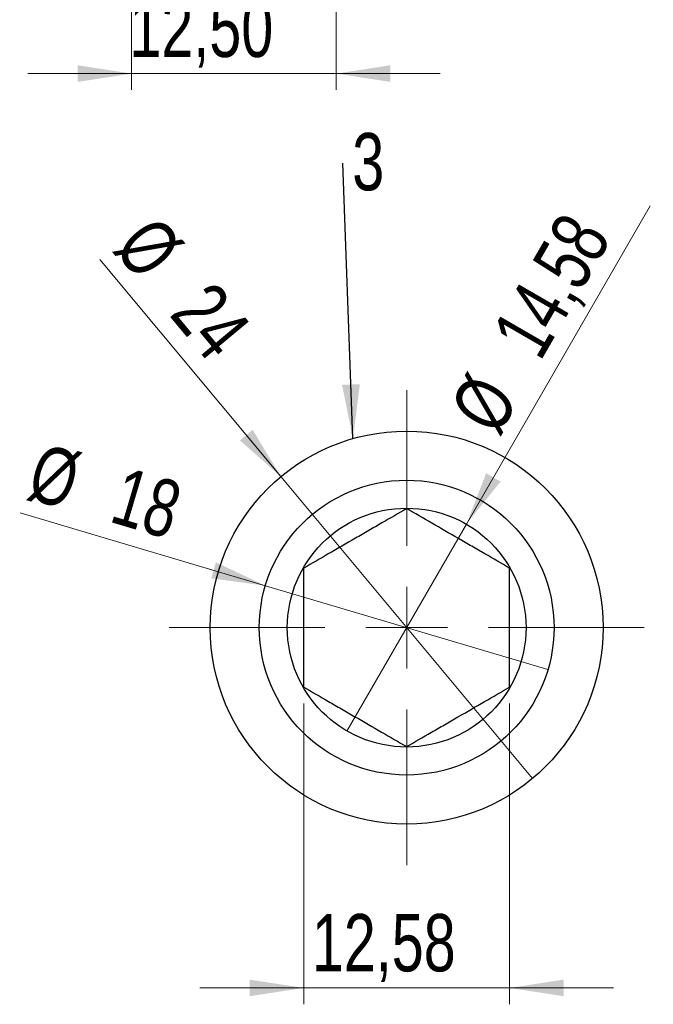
# Model space of a CAD drawing. Header units: millimetres. Extents: x 0 to 420, y 0 to 297.
# Tile 3 of 67: x 61 to 99, y 126 to 186. Entities that reach past the tile are written whole.
import ezdxf

# ---------------------------------------------------------------- set-up
doc = ezdxf.new("R2010")
doc.units = ezdxf.units.MM
doc.styles.add('SLDTEXTSTYLE1', font='TXT', dxfattribs={"width": 0.75})
doc.dimstyles.new('SLDDIMSTYLE1', dxfattribs={"dimtxt": 3.5, "dimasz": 3.302, "dimexe": 0, "dimexo": 0.0625, "dimgap": 0.875, "dimtad": 1, "dimrnd": 1e-09, "dimzin": 12, "dimdsep": 46, "dimtxsty": 'SLDTEXTSTYLE1', "dimsah": 1, "dimcen": 0.09, "dimadec": 0, "dimazin": 3, "dimtfac": 1, "dimtmove": 0, "dimatfit": 0, "dimfxl": 0, "dimfrac": 2, "dimtolj": 1, "dimtzin": 12, "dimarcsym": 0})
doc.dimstyles.new('SLDDIMSTYLE3', dxfattribs={"dimtxt": 0.18, "dimasz": 3.302, "dimexe": 0, "dimexo": 0.0625, "dimgap": 0, "dimtad": 0, "dimtih": 1, "dimtoh": 1, "dimdec": 0, "dimrnd": 1e-09, "dimzin": 0, "dimdsep": 46, "dimtxsty": 'Standard', "dimsah": 1, "dimcen": 0.09, "dimadec": 0, "dimazin": 0, "dimtfac": 3.302, "dimtdec": 0, "dimtofl": 0, "dimtmove": 0, "dimatfit": 3, "dimfxl": 0, "dimfrac": 2, "dimtolj": 1, "dimtzin": 0, "dimarcsym": 0})
doc.dimstyles.new('SLDDIMSTYLE5', dxfattribs={"dimtxt": 3.5, "dimasz": 3.302, "dimexe": 0, "dimexo": 0.0625, "dimgap": 0.875, "dimtad": 1, "dimrnd": 1e-09, "dimzin": 12, "dimdsep": 46, "dimtxsty": 'SLDTEXTSTYLE1', "dimblk1": 'NONE', "dimsah": 1, "dimcen": 0, "dimadec": 0, "dimazin": 3, "dimtfac": 1, "dimtmove": 0, "dimatfit": 3, "dimldrblk": 'NONE', "dimfxl": 0, "dimfrac": 2, "dimtolj": 1, "dimtzin": 12, "dimarcsym": 0})
doc.dimstyles.new('SLDDIMSTYLE8', dxfattribs={"dimtxt": 3.5, "dimasz": 3.302, "dimexe": 0, "dimexo": 0.0625, "dimgap": 0.875, "dimtad": 1, "dimrnd": 1e-09, "dimzin": 12, "dimdsep": 46, "dimtxsty": 'SLDTEXTSTYLE1', "dimblk1": 'NONE', "dimsah": 1, "dimcen": 0, "dimadec": 0, "dimazin": 3, "dimtfac": 1, "dimtmove": 0, "dimatfit": 3, "dimldrblk": 'NONE', "dimfxl": 0, "dimfrac": 2, "dimtolj": 1, "dimtzin": 12, "dimarcsym": 0})

# ---------------------------------------------------------------- blocks, each defined once
blk = doc.blocks.new('_D_8')
at = {"color": 7, "linetype": 'Continuous', "lineweight": 0}
for p, q in [((67.457, 199.426), (67.457, 182.201)), ((79.957, 198.537), (79.957, 182.201)), ((67.457, 183.201), (61.107, 183.201)), ((67.457, 183.201), (79.957, 183.201)), ((79.957, 183.201), (86.307, 183.201))]:
    blk.add_line(p, q, dxfattribs=at)
at = {"color": 7, "linetype": 'Continuous', "lineweight": 18}
for points in [[(67.457, 183.201), (64.155, 183.709), (64.155, 182.693)], [(79.957, 183.201), (83.259, 182.693), (83.259, 183.709)]]:
    blk.add_solid(points, dxfattribs=at)
at = {"color": 7, "linetype": 'Continuous', "lineweight": 18, "insert": (67.32, 187.713), "char_height": 3.5, "attachment_point": 1, "style": 'SLDTEXTSTYLE1'}
blk.add_mtext('12,50', dxfattribs=at)
blk = doc.blocks.new('_D_63')
at = {"color": 7, "linetype": 'Continuous', "lineweight": 0}
for q in [(65.516, 171.858), (91.935, 140.154)]:
    blk.add_line((76.571, 158.591), q, dxfattribs=at)
at = {"color": 7, "linetype": 'Continuous', "lineweight": 18}
blk.add_solid([(76.571, 158.591), (74.848, 161.453), (74.067, 160.803)], dxfattribs=at)
at = {"color": 7, "linetype": 'Continuous', "lineweight": 18, "char_height": 3.5, "attachment_point": 1, "rotation": 309.80493, "style": 'SLDTEXTSTYLE1'}
for s, insert in [('%%c', (68.967, 174.735)), ('24', (72.388, 170.714))]:
    blk.add_mtext(s, dxfattribs=dict(at, insert=insert))
blk = doc.blocks.new('_None')
blk = doc.blocks.new('_D_64')
at = {"color": 7, "linetype": 'Continuous', "lineweight": 0}
for q in [(99.128, 175.136), (80.608, 143.059)]:
    blk.add_line((87.898, 155.686), q, dxfattribs=at)
at = {"color": 7, "linetype": 'Continuous', "lineweight": 18}
blk.add_solid([(87.898, 155.686), (89.989, 158.292), (89.109, 158.8)], dxfattribs=at)
at = {"color": 7, "linetype": 'Continuous', "lineweight": 18, "char_height": 3.5, "attachment_point": 1, "rotation": 60, "style": 'SLDTEXTSTYLE1'}
for s, insert in [('14,58', (89.376, 167.328)), ('%%c', (86.783, 162.73))]:
    blk.add_mtext(s, dxfattribs=dict(at, insert=insert))
blk = doc.blocks.new('_D_65')
at = {"color": 7, "linetype": 'Continuous', "lineweight": 0}
for p, q in [((77.963, 144.741), (77.963, 126.373)), ((90.543, 144.741), (90.543, 126.373)), ((77.963, 127.373), (71.613, 127.373)), ((77.963, 127.373), (90.543, 127.373)), ((90.543, 127.373), (96.893, 127.373))]:
    blk.add_line(p, q, dxfattribs=at)
at = {"color": 7, "linetype": 'Continuous', "lineweight": 18}
for points in [[(77.963, 127.373), (74.661, 127.881), (74.661, 126.865)], [(90.543, 127.373), (93.845, 126.865), (93.845, 127.881)]]:
    blk.add_solid(points, dxfattribs=at)
at = {"color": 7, "linetype": 'Continuous', "lineweight": 18, "insert": (78.462, 131.884), "char_height": 3.5, "attachment_point": 1, "style": 'SLDTEXTSTYLE1'}
blk.add_mtext('12,58', dxfattribs=at)
blk = doc.blocks.new('_D_66')
at = {"color": 7, "linetype": 'Continuous', "lineweight": 0}
for q in [(60.649, 156.374), (92.882, 146.814)]:
    blk.add_line((75.625, 151.932), q, dxfattribs=at)
at = {"color": 7, "linetype": 'Continuous', "lineweight": 18}
blk.add_solid([(75.625, 151.932), (72.604, 153.358), (72.315, 152.384)], dxfattribs=at)
at = {"color": 7, "linetype": 'Continuous', "lineweight": 18, "char_height": 3.5, "attachment_point": 1, "rotation": 343.48009, "style": 'SLDTEXTSTYLE1'}
for s, insert in [('%%c', (61.924, 160.672)), ('18', (67, 159.222))]:
    blk.add_mtext(s, dxfattribs=dict(at, insert=insert))
blk = doc.blocks.new('SW_NOTE_0_16')
at = {"color": 0, "linetype": 'Continuous', "lineweight": 0, "insert": (0.58, 1.839), "char_height": 3.5, "attachment_point": 1, "style": 'SLDTEXTSTYLE1'}
blk.add_mtext('3', dxfattribs=at)
blk = doc.blocks.new('SW_CENTERMARKSYMBOL_3')
at = {"color": 0, "linetype": 'Continuous', "lineweight": 18}
for p, q in [((0, 5), (0, 14.5)), ((0, 0), (0, 2.5)), ((-5, 0), (-14.5, 0)), ((0, 0), (-2.5, 0)), ((0, 0), (0, -2.5)), ((0, 0), (2.5, 0)), ((5, 0), (14.5, 0)), ((0, -5), (0, -14.5))]:
    blk.add_line(p, q, dxfattribs=at)

msp = doc.modelspace()

# ---------------------------------------------------------------- linework, layer by layer
at = {"color": 7, "linetype": 'Continuous', "lineweight": 25}
for radius in [12, 9, 7.29]:
    msp.add_circle((84.25327, 149.37271), radius, dxfattribs=at)
for points, knots in [([(84.25327, 156.63578), (83.76182, 156.35204), (83.25928, 156.06189), (82.47851, 155.61112), (82.21371, 155.45823), (81.67292, 155.14601), (81.3944, 154.98521), (80.57075, 154.50967), (80.03103, 154.19806), (78.96662, 153.58353), (78.45762, 153.28965), (77.96327, 153.00424)], [0, 0, 0, 0, 0.25, 0.25, 0.375, 0.375, 0.5, 0.5, 0.75, 0.75, 1, 1, 1, 1]), ([(90.54327, 153.00424), (90.05182, 153.28798), (89.54928, 153.57812), (88.76851, 154.0289), (88.50371, 154.18178), (87.96292, 154.49401), (87.6844, 154.65481), (86.86075, 155.13035), (86.32103, 155.44196), (85.25662, 156.05649), (84.74762, 156.35036), (84.25327, 156.63578)], [0, 0, 0, 0, 0.25, 0.25, 0.375, 0.375, 0.5, 0.5, 0.75, 0.75, 1, 1, 1, 1]), ([(77.96327, 145.74118), (77.96327, 146.02291), (77.96327, 146.31038), (77.96327, 146.90093), (77.96327, 147.2007), (77.96327, 147.80682), (77.96327, 148.11379), (77.96327, 148.73709), (77.96327, 149.05547), (77.96327, 150.01282), (77.96327, 150.63426), (77.96327, 151.54718), (77.96327, 151.84966), (77.96327, 152.43697), (77.96327, 152.72332), (77.96327, 153.00424)], [0, 0, 0, 0, 0.125, 0.125, 0.25, 0.25, 0.375, 0.375, 0.5, 0.5, 0.75, 0.75, 0.875, 0.875, 1, 1, 1, 1]), ([(90.54327, 145.74118), (90.54327, 146.02291), (90.54327, 146.31038), (90.54327, 146.90093), (90.54327, 147.2007), (90.54327, 147.80682), (90.54327, 148.11379), (90.54327, 148.73709), (90.54327, 149.05547), (90.54327, 150.01282), (90.54327, 150.63426), (90.54327, 151.54718), (90.54327, 151.84966), (90.54327, 152.43697), (90.54327, 152.72332), (90.54327, 153.00424)], [0, 0, 0, 0, 0.125, 0.125, 0.25, 0.25, 0.375, 0.375, 0.5, 0.5, 0.75, 0.75, 0.875, 0.875, 1, 1, 1, 1]), ([(77.96327, 145.74118), (78.45473, 145.45744), (78.95727, 145.1673), (79.73804, 144.71652), (80.00284, 144.56364), (80.54363, 144.25141), (80.82215, 144.09061), (81.6458, 143.61507), (82.18552, 143.30346), (83.24993, 142.68893), (83.75893, 142.39506), (84.25327, 142.10964)], [0, 0, 0, 0, 0.25, 0.25, 0.375, 0.375, 0.5, 0.5, 0.75, 0.75, 1, 1, 1, 1]), ([(84.25327, 142.10964), (84.74473, 142.39338), (85.24727, 142.68353), (86.02804, 143.1343), (86.29284, 143.28718), (86.83363, 143.59941), (87.11215, 143.76021), (87.9358, 144.23575), (88.47552, 144.54736), (89.53993, 145.16189), (90.04893, 145.45577), (90.54327, 145.74118)], [0, 0, 0, 0, 0.25, 0.25, 0.375, 0.375, 0.5, 0.5, 0.75, 0.75, 1, 1, 1, 1])]:
    msp.add_open_spline(points, degree=3, knots=knots, dxfattribs=at)

# ---------------------------------------------------------------- block references
at = {"color": 7, "linetype": 'Continuous', "lineweight": 0}
for name, p in [('SW_NOTE_0_16', (80.35106, 177.73328)), ('SW_CENTERMARKSYMBOL_3', (84.25327, 149.37271))]:
    msp.add_blockref(name, p, dxfattribs=at)

# ---------------------------------------------------------------- dimensions: what is measured, and where the dimension line sits
at = {"color": 7, "linetype": 'Continuous', "lineweight": 18}
for base, p1, p2, picture, middle in [((79.95674, 183.20104), (67.45674, 200.42633), (79.95674, 199.5373), '_D_8', (73.13858, 183.20104)), ((90.54327, 127.37271), (77.96327, 145.74118), (90.54327, 145.74118), '_D_65', (84.28103, 127.37271))]:
    dim = msp.add_linear_dim(base=base, p1=p1, p2=p2, dimstyle='SLDDIMSTYLE1', dxfattribs=at)
    dim.commit()
    dim.dimension.update_dxf_attribs({"geometry": picture, "text_midpoint": middle, "dimtype": 160})
for p1, p2, dimstyle, picture, middle in [((80.60827, 143.05938), (87.89827, 155.68604), 'SLDDIMSTYLE8', '_D_64', (94.98907, 167.96764)), ((91.93538, 140.15397), (76.57117, 158.59145), 'SLDDIMSTYLE8', '_D_63', (68.75787, 167.96764)), ((92.88176, 146.81357), (75.62479, 151.93185), 'SLDDIMSTYLE5', '_D_66', (65.46906, 154.94396))]:
    dim = msp.add_diameter_dim_2p(p1=p1, p2=p2, dimstyle=dimstyle, dxfattribs=at)
    dim.commit()
    dim.dimension.update_dxf_attribs({"geometry": picture, "text_midpoint": middle, "dimtype": 163})

# ---------------------------------------------------------------- leaders
at = {"color": 7, "linetype": 'Continuous', "lineweight": 0}
msp.add_leader([(80.97328, 160.91574), (80.35106, 177.73328)], dimstyle='SLDDIMSTYLE3', dxfattribs=at)

doc.saveas('drawing.dxf')
